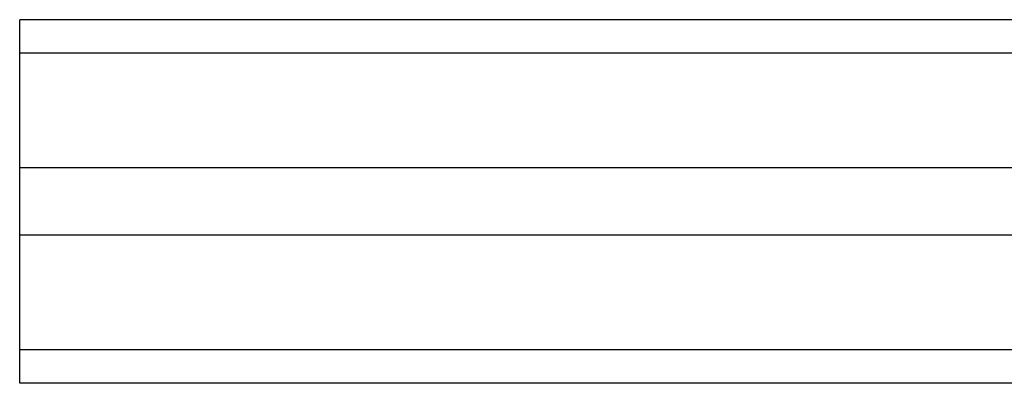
# Model space of a CAD drawing. Header units: inches. Extents: x 0 to 224, y 0 to 145.
# Tile 43 of 91: x 72.127 to 72.861, y 91.604 to 91.875. Entities that reach past the tile are written whole.
import ezdxf

# ---------------------------------------------------------------- set-up
doc = ezdxf.new("R2010")
doc.units = ezdxf.units.IN
doc.header["$LTSCALE"] = 12.302632
doc.header["$MEASUREMENT"] = 0
doc.linetypes.add('HIDDEN', pattern=[0.2, 0.1, -0.1])
doc.layers.add('DEFAULT_2', color=8, linetype='HIDDEN')

msp = doc.modelspace()

# ---------------------------------------------------------------- linework, layer by layer
at = {"layer": 'DEFAULT_2', "color": 8, "linetype": 'HIDDEN'}
for p, q in [((72.12688, 91.60408), (72.12688, 91.87534)), ((115.12688, 91.87534), (72.12688, 91.87534)), ((115.12688, 91.85028), (72.12688, 91.85028)), ((115.12688, 91.76477), (72.12688, 91.76477)), ((115.12688, 91.71465), (72.12688, 91.71465)), ((115.12688, 91.62914), (72.12688, 91.62914)), ((115.12688, 91.60408), (72.12688, 91.60408))]:
    msp.add_line(p, q, dxfattribs=at)

doc.saveas('drawing.dxf')
